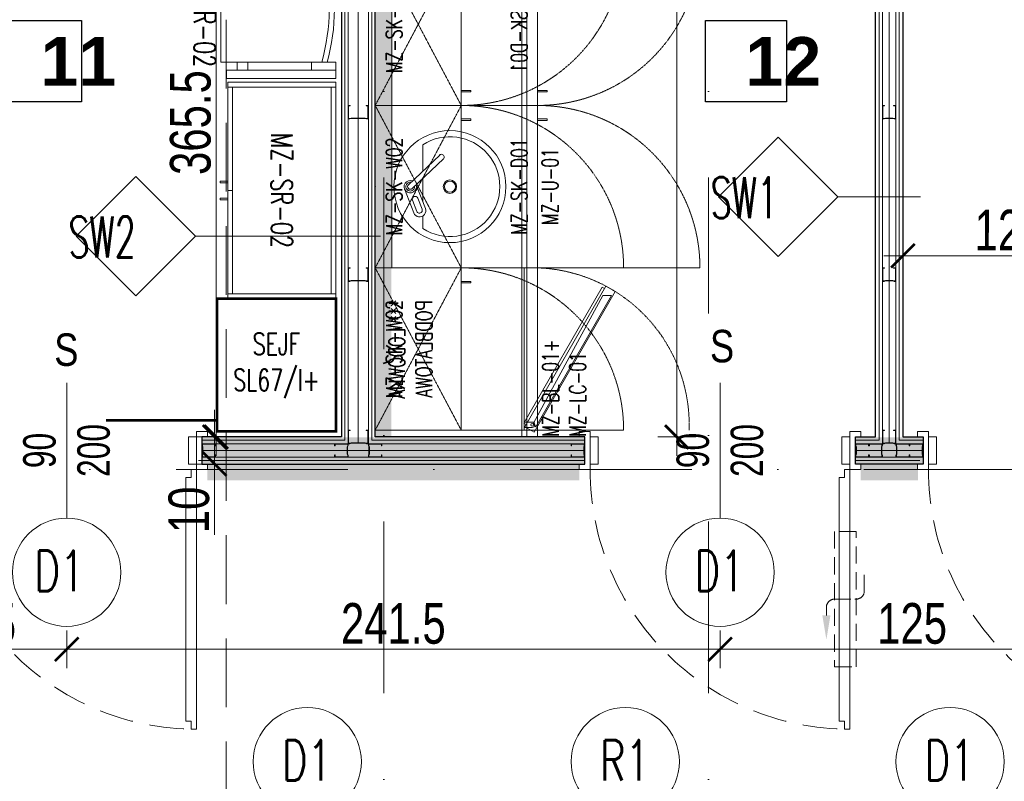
# Model space of a CAD drawing. Header units: millimetres. Extents: x -13532 to 2392, y -5241 to 5322.
# Tile 254 of 256: x -11179 to -10815, y 2466 to 2747. Entities that reach past the tile are written whole.
import ezdxf
from ezdxf.enums import TextEntityAlignment as Align

# ---------------------------------------------------------------- set-up
doc = ezdxf.new("R2010")
doc.units = ezdxf.units.MM
for name, pattern in [('ACAD_ISO02W100', [15, 12, -3]), ('DASHED', [19.05, 12.7, -6.35]), ('DASHED2', [0.375, 0.25, -0.125]), ('DGN_STYLE_2', [30.2, 18.12, -12.08]), ('KRESKAKROPKA2', [12.7, 6.35, -3.175, 0, -3.175])]:
    doc.linetypes.add(name, pattern=pattern)
doc.layers.get('0').update_dxf_attribs({"lineweight": 9, "true_color": 0x939393})
doc.layers.get('Defpoints').update_dxf_attribs({"true_color": 0xdae6d4})
for name, color, linetype, lineweight in [('- AGP-1_OPISY', 7, 'Continuous', 9), ('cz-gr', 122, 'Continuous', 30), ('cz-sr', 150, 'Continuous', 15), ('GK - ŚRODEK - AGP1', 32, 'Continuous', 5), ('IS-went-kratka', 180, 'Continuous', 9), ('opisy pomieszczeń - AGP1', 7, 'Continuous', 5)]:
    doc.layers.add(name, color=color, linetype=linetype, lineweight=lineweight)
for name, color, linetype, lineweight, true_color in [('a___wymiary', 7, 'Continuous', 5, 0x666666), ('batting - AGP1', 7, 'Continuous', 5, 0xadadad), ('daszed - między blatem i szafkami', 7, 'Continuous', 5, 0xf9ed99), ('daszed - TAPETA WINYLOWA', 7, 'Continuous', 13, 0x99c0fe), ('drzwi - AGP1', 7, 'Continuous', 13, 0x7f7f7f), ('EI15151515', 7, 'Continuous', 5, 0xf97533), ('Meble - AGP1', 7, 'Continuous', 15, 0x999999), ('MEBLE PKN', 7, 'Continuous', 9, 0xa0a0a0), ('OPIS - AGP1', 7, 'Continuous', 0, 0x7f7f7f), ('OPISY - AGP1', 7, 'Continuous', 5, 0x000000), ('OSI', 7, 'KRESKAKROPKA2', 5, 0x7f7f7f), ('profil - AGP1', 7, 'Continuous', 5, 0x3f3f3f), ('wymiary', 7, 'Continuous', 5, 0x7f7f7f), ('WYMIARY - AGP1', 7, 'Continuous', 5, 0x716d5a)]:
    doc.layers.add(name, color=color, linetype=linetype, lineweight=lineweight, true_color=true_color)
doc.styles.add('ARIAL', font='arial.ttf', dxfattribs={"width": 0.8})
doc.styles.add('ARIAL NARROW', font='ARIALN.TTF', dxfattribs={"width": 0.9})
doc.styles.add('JACEK_07', font='simplex.shx', dxfattribs={"width": 0.7})
doc.styles.add('ROMANS15', font='simplex.shx', dxfattribs={"width": 0.9, "height": 15})
doc.styles.add('style1', font='simplex.shx', dxfattribs={"width": 0.6})
doc.linetypes.add('BATTING', pattern='A,0.0001,-0.1,[134,ltypeshp.shx,S=0.1,R=0,X=-0.1,Y=0],-0.2,[134,ltypeshp.shx,S=0.1,R=180,X=0.1,Y=0],-0.1', length=0.4001)
doc.dimstyles.new('wymiary agp1', dxfattribs={"dimtxt": 15, "dimasz": 5, "dimexe": 5, "dimexo": 5, "dimgap": 1.8, "dimtad": 1, "dimdec": 3, "dimrnd": 0.5, "dimdsep": 46, "dimtxsty": 'ARIAL NARROW', "dimblk": 'znacznik', "dimcen": 1.5, "dimse1": 1, "dimse2": 1, "dimclrd": 256, "dimclre": 256, "dimazin": 0, "dimtfac": 1, "dimtdec": 3, "dimtmove": 1, "dimatfit": 3, "dimldrblk": 'znacznik', "dimfxl": 1000, "dimfxlon": 1, "dimlwd": -1, "dimarcsym": 0})

# ---------------------------------------------------------------- blocks, each defined once
blk = doc.blocks.new('*U969')
blk.add_lwpolyline([(4, 7), (4, 10), (6, 10), (6, 100), (4, 100), (4, 103), (2, 103), (2, 7)], close=True)
for points in [[(-2, -5), (0, -5), (0, 5), (-2, 5), (-2, 7), (2, 7), (2, 5), (2, -7), (-2, -7), (-2, -5)], [(2, 5), (5, 5), (5, -5), (2, -5)], [(98, 5), (95, 5), (95, -5), (98, -5)], [(102, -5), (100, -5), (100, 5), (102, 5), (102, 7), (98, 7), (98, 5), (98, -7), (102, -7), (102, -5)]]:
    blk.add_lwpolyline(points)
at = {"linetype": 'DASHED'}
blk.add_arc((2, 7), 96, 0, 90, dxfattribs=at)
at = {"layer": 'OPIS - AGP1'}
blk.add_lwpolyline([(50, 25), (50, -25)], dxfattribs=at)
at = {"layer": 'OPIS - AGP1', "color": 7, "insert": (50, 0), "char_height": 12, "width": 10, "attachment_point": 5, "rotation": 270, "style": 'JACEK_07'}
blk.add_mtext('\\pxqc;{\\fArial|b0|i0|c238|p0;90\\P200}', dxfattribs=at)
blk = doc.blocks.new('*U161')
blk.add_lwpolyline([(4, 7), (4, 10), (6, 10), (6, 100), (4, 100), (4, 103), (2, 103), (2, 7)], close=True)
for points in [[(-2, -5), (0, -5), (0, 5), (-2, 5), (-2, 7), (2, 7), (2, 5), (2, -7), (-2, -7), (-2, -5)], [(2, 5), (5, 5), (5, -5), (2, -5)], [(98, 5), (95, 5), (95, -5), (98, -5)], [(102, -5), (100, -5), (100, 5), (102, 5), (102, 7), (98, 7), (98, 5), (98, -7), (102, -7), (102, -5)]]:
    blk.add_lwpolyline(points)
at = {"linetype": 'DASHED'}
blk.add_arc((2, 7), 96, 0, 90, dxfattribs=at)
at = {"layer": 'OPIS - AGP1'}
blk.add_lwpolyline([(50, 25), (50, -25)], dxfattribs=at)
at = {"layer": 'OPIS - AGP1', "color": 7, "insert": (50, 0), "char_height": 12, "width": 10, "attachment_point": 5, "rotation": 270, "style": 'JACEK_07'}
blk.add_mtext('\\pxqc;{\\fArial|b0|i0|c238|p0;90\\P200}', dxfattribs=at)
blk = doc.blocks.new('*U256')
at = {"layer": 'Meble - AGP1', "linetype": 'Continuous', "lineweight": 0}
for p, q in [((0, 0), (80, 0)), ((1.8, -1.8), (78.2, -1.8))]:
    blk.add_line(p, q, dxfattribs=at)
at = {"layer": 'Meble - AGP1', "linetype": 'Continuous', "lineweight": 0, "flags": 128}
for points in [[(1.8, 0), (1.8, -40), (0, -40), (0, 0)], [(80, 0), (80, -40), (78.2, -40), (78.2, 0)], [(1.8, -38.2), (40, -38.2), (40, -40), (1.8, -40)], [(37.16, -40), (37.16, -42.79), (36.56, -42.79), (36.56, -40)], [(40, -38.2), (78.2, -38.2), (78.2, -40), (40, -40)], [(42.84, -40), (42.84, -42.79), (43.44, -42.79), (43.44, -40)]]:
    blk.add_lwpolyline(points, close=True, dxfattribs=at)
at = {"layer": 'Meble - AGP1', "insert": (40, -20), "char_height": 8, "width": 80, "attachment_point": 5, "style": 'JACEK_07'}
blk.add_mtext('MZ-SR-02', dxfattribs=at)
blk = doc.blocks.new('*U322')
at = {"layer": 'Meble - AGP1', "const_width": 1}
blk.add_lwpolyline([(0, -49), (0, 0), (-44, 0), (-44, -49)], close=True, dxfattribs=at)
at = {"layer": 'Meble - AGP1'}
blk.add_lwpolyline([(-44, -45, 1, 1, 0), (-85, -45, 0, 0, -0.414214), (-44, -4, 0, 0, -5.57121)], format="xyseb", dxfattribs=at)
at = {"layer": 'Meble - AGP1', "insert": (-22, -24.7), "char_height": 8, "width": 44, "attachment_point": 5, "style": 'JACEK_07'}
blk.add_mtext('SEJF\\PSL67/I+', dxfattribs=at)
blk = doc.blocks.new('*U261')
at = {"layer": 'Meble - AGP1'}
for points in [[(0, 0), (60, 0), (60, -55), (0, -55)], [(60.73, -58.73), (8.77, -88.73), (6.77, -85.27), (58.73, -55.27)], [(57.37, -54.9), (7.14, -83.9), (7.64, -84.77), (57.87, -55.77)], [(10.25, -87.3), (58.75, -59.3), (57.41, -58.48), (10.18, -84.17)]]:
    blk.add_lwpolyline(points, close=True, dxfattribs=at)
blk.add_lwpolyline([(59, -55), (59, -58, -1), (57, -58), (57, -55)], format="xyb", dxfattribs=at)
blk.add_circle((58, -58), 0.5, dxfattribs=at)
at = {"layer": 'Meble - AGP1', "linetype": 'DASHED2'}
blk.add_arc((58, -58), 58.03, 177.0369, 271.9749, dxfattribs=at)
at = {"layer": 'Meble - AGP1', "insert": (0, -5), "char_height": 6, "width": 60, "attachment_point": 1, "style": 'JACEK_07'}
blk.add_mtext('\\pxqc;***{\\H0.66667x; }LODÓWKA PODBLATOWA', dxfattribs=at)
blk = doc.blocks.new('*U263')
at = {"layer": 'Meble - AGP1'}
blk.add_lwpolyline([(0, 0), (363.5, 0), (363.5, -60), (0, -60), (0, 0)], dxfattribs=at)
at = {"layer": 'Meble - AGP1', "linetype": 'DASHED2', "lineweight": 0, "ltscale": 0.5}
blk.add_lwpolyline([(0, -56), (363.5, -56), (363.5, -54.2), (0, -54.2)], close=True, dxfattribs=at)
at = {"layer": 'Meble - AGP1', "insert": (0, -61.81), "char_height": 6, "width": 40, "attachment_point": 1, "style": 'JACEK_07'}
blk.add_mtext('\\pxql;MZ-BL-01+\\PMZ-LC-01', dxfattribs=at)
blk = doc.blocks.new('*U264')
at = {"layer": 'Meble - AGP1', "linetype": 'DASHED2', "lineweight": 0, "ltscale": 0.5}
for p, q in [((60, -31.8), (0, 0)), ((60, 0), (0, -31.8))]:
    blk.add_line(p, q, dxfattribs=at)
at = {"layer": 'Meble - AGP1', "linetype": 'Continuous', "lineweight": 0, "flags": 128}
for points in [[(60, 0), (60, -31.8), (0, -31.8), (0, 0)], [(54.5, -35.3), (54.5, -31.8), (55, -31.8), (55, -35.3)]]:
    blk.add_lwpolyline(points, close=True, dxfattribs=at)
at = {"layer": 'Meble - AGP1', "linetype": 'DASHED2', "lineweight": 0, "ltscale": 0.5}
blk.add_lwpolyline([(0, -31.8), (0, -91.8)], dxfattribs=at)
blk.add_arc((0, -31.8), 60, 270, 0, dxfattribs=at)
at = {"layer": 'Meble - AGP1', "insert": (30, -4), "char_height": 6, "width": 40, "attachment_point": 2, "style": 'JACEK_07'}
blk.add_mtext('MZ-SK-W02', dxfattribs=at)
blk = doc.blocks.new('*U272')
at = {"layer": 'Meble - AGP1', "linetype": 'Continuous', "lineweight": 0}
for p, q in [((-9.71, -14.26), (-0.82, -10.83)), ((-9.13, -15.36), (-5.04, -13.78)), ((-0.71, -13.64), (10.24, -25.18)), ((0.71, -12.29), (11.67, -23.83)), ((-15.47, -17.55), (-10.86, -17.55)), ((-8.37, -17.33), (-4.28, -15.75)), ((-8.06, -18.53), (0.71, -15.14)), ((-5.53, -17.55), (3, -17.55)), ((5.71, -17.55), (15.47, -17.55))]:
    blk.add_line(p, q, dxfattribs=at)
for radius in [20.7, 2.48, 2.06]:
    blk.add_circle((0, -27.61), radius, dxfattribs=at)
for centre, radius, start, end in [((0, -12.96), 2.29, 338.9506, 288.0822), ((-8.89, -16.4), 2.29, 111.1165, 291.1169), ((-4.66, -14.76), 1.05, 291.1165, 111.1165), ((0, -12.96), 1.62, 350.7877, 276.2451), ((0, -12.96), 0.983, 43.5164, 223.5164), ((0, -27.61), 18.45, 146.9573, 33.0427), ((-8.75, -16.34), 1.05, 111.1165, 291.1169), ((10.96, -24.5), 0.983, 223.5164, 43.5164)]:
    blk.add_arc(centre, radius, start, end, dxfattribs=at)
at = {"layer": 'Meble - AGP1'}
blk.add_point((0, 0), dxfattribs=at)
at = {"layer": 'Meble - AGP1', "insert": (0, -61.61), "char_height": 6, "width": 40, "attachment_point": 2, "style": 'JACEK_07'}
blk.add_mtext('MZ-U-01', dxfattribs=at)
blk = doc.blocks.new('*U273')
at = {"layer": 'Meble - AGP1', "linetype": 'Continuous', "lineweight": 0}
for p, q in [((6, -42.5), (6, -4.5)), ((45, -4.5), (45, -42.5)), ((45, -42.5), (6, -42.5))]:
    blk.add_line(p, q, dxfattribs=at)
at = {"layer": 'Meble - AGP1', "linetype": 'Continuous', "lineweight": 0, "flags": 128}
for points in [[(3, 0), (0, 0), (0, -40.5), (3, -40.5)], [(3, 0), (6, 0), (6, -8.99), (3, -8.99)], [(48, 0), (45, 0), (45, -8.99), (48, -8.99)], [(48, 0), (51, 0), (51, -40.5), (48, -40.5)], [(3, -36.5), (6, -36.5), (6, -32.5), (3, -32.5)], [(48, -36.5), (45, -36.5), (45, -32.5), (48, -32.5)]]:
    blk.add_lwpolyline(points, close=True, dxfattribs=at)
at = {"layer": 'Meble - AGP1', "lineweight": 0}
for centre, radius, start, end in [((25.5, -71.68), 71.11, 74.0849, 105.9151), ((25.5, -72.61), 70.11, 73.8518, 106.1482)]:
    blk.add_arc(centre, radius, start, end, dxfattribs=at)
at = {"layer": 'Meble - AGP1', "insert": (25.5, -48.5), "char_height": 8, "width": 45, "attachment_point": 5, "style": 'JACEK_07'}
blk.add_mtext('MZ-KR-02', dxfattribs=at)
blk = doc.blocks.new('*U265')
at = {"layer": 'Meble - AGP1', "linetype": 'Continuous', "lineweight": 0, "flags": 128}
for points in [[(60, -6.2), (60, -60), (0, -60), (0, -6.2)], [(54.5, -63.5), (54.5, -60), (55, -60), (55, -63.5)]]:
    blk.add_lwpolyline(points, close=True, dxfattribs=at)
at = {"layer": 'Meble - AGP1', "linetype": 'DASHED2', "lineweight": 0, "ltscale": 0.5}
blk.add_lwpolyline([(0, -120), (0, -60)], dxfattribs=at)
blk.add_arc((0, -60), 60, 270, 0, dxfattribs=at)
at = {"layer": 'Meble - AGP1'}
blk.add_point((0, 0), dxfattribs=at)
at = {"layer": 'Meble - AGP1', "insert": (30, -50.2), "char_height": 6, "width": 40, "attachment_point": 2, "style": 'JACEK_07'}
blk.add_mtext('MZ-SK-D01', dxfattribs=at)
blk = doc.blocks.new('*U324')
at = {"layer": 'Meble - AGP1', "linetype": 'DASHED2', "lineweight": 0, "ltscale": 0.5}
for p, q in [((60, -31.8), (0, 0)), ((60, 0), (0, -31.8))]:
    blk.add_line(p, q, dxfattribs=at)
at = {"layer": 'Meble - AGP1', "linetype": 'Continuous', "lineweight": 0, "flags": 128}
for points in [[(60, 0), (60, -31.8), (0, -31.8), (0, 0)], [(54.5, -35.3), (54.5, -31.8), (55, -31.8), (55, -35.3)]]:
    blk.add_lwpolyline(points, close=True, dxfattribs=at)
at = {"layer": 'Meble - AGP1', "linetype": 'DASHED2', "lineweight": 0, "ltscale": 0.5}
blk.add_lwpolyline([(0, -31.8), (0, -91.8)], dxfattribs=at)
blk.add_arc((0, -31.8), 60, 270, 0, dxfattribs=at)
at = {"layer": 'Meble - AGP1', "insert": (30, -4), "char_height": 6, "width": 40, "attachment_point": 2, "style": 'JACEK_07'}
blk.add_mtext('MZ-SK-W02', dxfattribs=at)
blk = doc.blocks.new('*U274')
at = {"layer": 'Meble - AGP1', "linetype": 'DASHED2', "lineweight": 0, "ltscale": 0.5}
for p, q in [((60, -31.8), (0, 0)), ((60, 0), (0, -31.8))]:
    blk.add_line(p, q, dxfattribs=at)
at = {"layer": 'Meble - AGP1', "linetype": 'Continuous', "lineweight": 0, "flags": 128}
for points in [[(60, 0), (60, -31.8), (0, -31.8), (0, 0)], [(5.5, -35.3), (5.5, -31.8), (5, -31.8), (5, -35.3)]]:
    blk.add_lwpolyline(points, close=True, dxfattribs=at)
at = {"layer": 'Meble - AGP1', "linetype": 'DASHED2', "lineweight": 0, "ltscale": 0.5}
blk.add_lwpolyline([(60, -31.8), (60, -91.8)], dxfattribs=at)
blk.add_arc((60, -31.8), 60, 180, 270, dxfattribs=at)
at = {"layer": 'Meble - AGP1', "insert": (30, -4), "char_height": 6, "width": 40, "attachment_point": 2, "style": 'JACEK_07'}
blk.add_mtext('MZ-SK-W02', dxfattribs=at)
blk = doc.blocks.new('znacznik')
at = {"layer": 'a___wymiary'}
for p, q in [((0, 1.394), (0, -1.394)), ((1.394, 0), (-1.394, 0))]:
    blk.add_line(p, q, dxfattribs=at)
at = {"layer": 'a___wymiary', "const_width": 0.2}
blk.add_lwpolyline([(0.876, 0.876), (-0.876, -0.876)], dxfattribs=at)
blk = doc.blocks.new('*D607')
at = {"layer": 'Defpoints', "color": 0}
for p in [(-11106.86, 2592.85), (-11090.8, 2592.85), (-11090.54, 2582.85)]:
    blk.add_point(p, dxfattribs=at)
at = {"layer": 'WYMIARY - AGP1'}
for p, q in [((-11106.86, 2597.85), (-11106.86, 2602.85)), ((-11106.86, 2582.85), (-11106.86, 2592.85)), ((-11106.86, 2582.85), (-11106.86, 2556.72)), ((-11106.86, 2577.85), (-11106.86, 2572.85))]:
    blk.add_line(p, q, dxfattribs=at)
at = {"layer": 'WYMIARY - AGP1', "xscale": 5, "yscale": 5, "zscale": 5}
for p, rotation in [((-11106.86, 2592.85), 270), ((-11106.86, 2582.85), 90)]:
    blk.add_blockref('znacznik', p, dxfattribs=dict(at, rotation=rotation))
at = {"layer": 'WYMIARY - AGP1', "color": 18, "true_color": 0x000000, "insert": (-11116.32, 2565.91), "char_height": 15, "attachment_point": 5, "rotation": 90, "style": 'ARIAL NARROW'}
blk.add_mtext('10', dxfattribs=at)
blk = doc.blocks.new('*D608')
at = {"layer": 'Defpoints', "color": 0}
for p in [(-11106.29, 2958.35), (-11080.07, 2958.35), (-11079.69, 2592.85)]:
    blk.add_point(p, dxfattribs=at)
at = {"layer": 'WYMIARY - AGP1'}
blk.add_line((-11106.29, 2597.85), (-11106.29, 2953.35), dxfattribs=at)
at = {"layer": 'WYMIARY - AGP1', "xscale": 5, "yscale": 5, "zscale": 5}
for p, rotation in [((-11106.29, 2958.35), 90), ((-11106.29, 2592.85), 270)]:
    blk.add_blockref('znacznik', p, dxfattribs=dict(at, rotation=rotation))
at = {"layer": 'WYMIARY - AGP1', "color": 18, "true_color": 0x000000, "insert": (-11115.75, 2709.03), "char_height": 15, "attachment_point": 5, "rotation": 90, "style": 'ARIAL NARROW'}
blk.add_mtext('365.5', dxfattribs=at)
blk = doc.blocks.new('osi')
at = {"layer": 'OSI', "ltscale": 10}
for p, q in [((-11044.44, 845.85), (-11044.44, 3158.85)), ((-10924.41, 845.85), (-10924.41, 3158.85)), ((-11756.72, 2580.85), (-9340.14, 2580.85))]:
    blk.add_line(p, q, dxfattribs=at)
blk = doc.blocks.new('DFGSGSGS')
at = {"layer": '- AGP-1_OPISY', "linetype": 'DASHED', "lineweight": 0, "ltscale": 2}
blk.add_lwpolyline([(-11102.64, 3089.9), (-11102.64, 949.99)], dxfattribs=at)
blk = doc.blocks.new('*D927')
at = {"layer": 'Defpoints', "color": 0}
for p in [(-11161.53, 2571.38), (-11229.03, 2561.82), (-11161.53, 2514.39)]:
    blk.add_point(p, dxfattribs=at)
at = {"layer": 'WYMIARY - AGP1'}
blk.add_line((-11224.03, 2514.39), (-11166.53, 2514.39), dxfattribs=at)
at = {"layer": 'WYMIARY - AGP1', "xscale": 5, "yscale": 5, "zscale": 5, "rotation": 180}
blk.add_blockref('znacznik', (-11229.03, 2514.39), dxfattribs=at)
at = {"layer": 'WYMIARY - AGP1', "xscale": 5, "yscale": 5, "zscale": 5}
blk.add_blockref('znacznik', (-11161.53, 2514.39), dxfattribs=at)
at = {"layer": 'WYMIARY - AGP1', "color": 18, "true_color": 0x000000, "insert": (-11195.28, 2523.85), "char_height": 15, "attachment_point": 5, "style": 'ARIAL NARROW'}
blk.add_mtext('67.5', dxfattribs=at)
blk = doc.blocks.new('*D928')
at = {"layer": 'Defpoints', "color": 0}
for p in [(-10920.11, 2575.45), (-11161.53, 2571.38), (-10920.11, 2514.39)]:
    blk.add_point(p, dxfattribs=at)
at = {"layer": 'WYMIARY - AGP1'}
blk.add_line((-11156.53, 2514.39), (-10925.11, 2514.39), dxfattribs=at)
at = {"layer": 'WYMIARY - AGP1', "xscale": 5, "yscale": 5, "zscale": 5, "rotation": 180}
blk.add_blockref('znacznik', (-11161.53, 2514.39), dxfattribs=at)
at = {"layer": 'WYMIARY - AGP1', "xscale": 5, "yscale": 5, "zscale": 5}
blk.add_blockref('znacznik', (-10920.11, 2514.39), dxfattribs=at)
at = {"layer": 'WYMIARY - AGP1', "color": 18, "true_color": 0x000000, "insert": (-11040.82, 2523.85), "char_height": 15, "attachment_point": 5, "style": 'ARIAL NARROW'}
blk.add_mtext('241.5', dxfattribs=at)
blk = doc.blocks.new('*D929')
at = {"layer": 'Defpoints', "color": 0}
for p in [(-10920.11, 2569.27), (-10795.11, 2569.1), (-10795.11, 2514.39)]:
    blk.add_point(p, dxfattribs=at)
at = {"layer": 'WYMIARY - AGP1'}
blk.add_line((-10915.11, 2514.39), (-10800.11, 2514.39), dxfattribs=at)
at = {"layer": 'WYMIARY - AGP1', "xscale": 5, "yscale": 5, "zscale": 5, "rotation": 180}
blk.add_blockref('znacznik', (-10920.11, 2514.39), dxfattribs=at)
at = {"layer": 'WYMIARY - AGP1', "xscale": 5, "yscale": 5, "zscale": 5}
blk.add_blockref('znacznik', (-10795.11, 2514.39), dxfattribs=at)
at = {"layer": 'WYMIARY - AGP1', "color": 18, "true_color": 0x000000, "insert": (-10849.13, 2523.85), "char_height": 15, "attachment_point": 5, "style": 'ARIAL NARROW'}
blk.add_mtext('125', dxfattribs=at)
blk = doc.blocks.new('*D936')
at = {"layer": 'Defpoints', "color": 0}
for p in [(-10852.56, 2659.8), (-10852.61, 2627.04), (-10731.01, 2626.85)]:
    blk.add_point(p, dxfattribs=at)
at = {"layer": 'WYMIARY - AGP1'}
blk.add_line((-10735.96, 2659.62), (-10847.56, 2659.79), dxfattribs=at)
at = {"layer": 'WYMIARY - AGP1', "xscale": 5, "yscale": 5, "zscale": 5}
for p, rotation in [((-10852.56, 2659.8), 179.9118686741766), ((-10730.96, 2659.61), 359.9118686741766)]:
    blk.add_blockref('znacznik', p, dxfattribs=dict(at, rotation=rotation))
at = {"layer": 'WYMIARY - AGP1', "color": 18, "true_color": 0x000000, "insert": (-10806.69, 2669.19), "char_height": 15, "attachment_point": 5, "rotation": 359.9119, "style": 'ARIAL NARROW'}
blk.add_mtext('121.5', dxfattribs=at)
blk = doc.blocks.new('*D945')
at = {"layer": 'Defpoints', "color": 0}
for p in [(-10852.61, 2958.35), (-10773.65, 2958.35), (-10852.61, 2592.85)]:
    blk.add_point(p, dxfattribs=at)
at = {"layer": 'WYMIARY - AGP1'}
blk.add_line((-10773.65, 2597.85), (-10773.65, 2953.35), dxfattribs=at)
at = {"layer": 'WYMIARY - AGP1', "xscale": 5, "yscale": 5, "zscale": 5}
for p, rotation in [((-10773.65, 2958.35), 89.99999993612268), ((-10773.65, 2592.85), 269.9999999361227)]:
    blk.add_blockref('znacznik', p, dxfattribs=dict(at, rotation=rotation))
at = {"layer": 'WYMIARY - AGP1', "color": 18, "true_color": 0x000000, "insert": (-10783.11, 2775.6), "char_height": 15, "attachment_point": 5, "rotation": 90, "style": 'ARIAL NARROW'}
blk.add_mtext('365.5', dxfattribs=at)
blk = doc.blocks.new('*D951')
at = {"layer": 'Defpoints', "color": 0}
for p in [(-10862.61, 2958.35), (-10936.07, 2592.85), (-10862.61, 2592.85)]:
    blk.add_point(p, dxfattribs=at)
at = {"layer": 'WYMIARY - AGP1'}
blk.add_line((-10936.07, 2953.35), (-10936.07, 2597.85), dxfattribs=at)
at = {"layer": 'WYMIARY - AGP1', "xscale": 5, "yscale": 5, "zscale": 5}
for p, rotation in [((-10936.07, 2958.35), 89.99999999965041), ((-10936.07, 2592.85), 269.9999999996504)]:
    blk.add_blockref('znacznik', p, dxfattribs=dict(at, rotation=rotation))
at = {"layer": 'WYMIARY - AGP1', "color": 18, "true_color": 0x000000, "insert": (-10945.53, 2775.6), "char_height": 15, "attachment_point": 5, "rotation": 90, "style": 'ARIAL NARROW'}
blk.add_mtext('365.5', dxfattribs=at)
blk = doc.blocks.new('*U996')
at = {"layer": 'drzwi - AGP1', "linetype": 'DASHED', "ltscale": 0.5}
blk.add_lwpolyline([(4, -25), (4, 25), (-4, 25), (-4, -25)], close=True, dxfattribs=at)
at = {"layer": 'drzwi - AGP1', "linetype": 'ACAD_ISO02W100'}
blk.add_lwpolyline([(7, 6, 3, 0, 0), (7, 15, 0, 0, 0)], format="xyseb", dxfattribs=at).dxf.unprotected_set("ltscale", 0)
at = {"layer": 'drzwi - AGP1', "linetype": 'ACAD_ISO02W100', "ltscale": 0.5}
blk.add_lwpolyline([(7, 6), (7, 3, -0.414214), (4, 0), (-4, 0, 0.414214), (-7, -3), (-7, -10)], format="xyb", dxfattribs=at)

msp = doc.modelspace()

# ---------------------------------------------------------------- linework, layer by layer
at = {"layer": 'batting - AGP1', "linetype": 'BATTING', "ltscale": 8}
msp.add_lwpolyline([(-11053.7822, 2960.4873), (-11053.7822, 2590.721)], dxfattribs=at)
at = {"layer": 'batting - AGP1', "linetype": 'BATTING', "ltscale": 5}
for points in [[(-10857.6064, 2590.721), (-10857.5898, 2960.4876)], [(-11111.1655, 2587.8544), (-10970.4727, 2587.8546)], [(-10869.7393, 2587.8526), (-10845.4729, 2587.8537)]]:
    msp.add_lwpolyline(points, dxfattribs=at)
at = {"layer": 'cz-gr'}
for p, q in [((-11060.0323, 2958.3541), (-11060.0323, 2592.8544)), ((-11047.5323, 2687.8544), (-11047.5323, 2958.3541)), ((-10862.6063, 2592.8544), (-10862.6063, 2958.3541)), ((-10852.6063, 2958.3541), (-10852.6063, 2592.8544)), ((-11047.5323, 2592.8544), (-11047.5323, 2687.8544)), ((-11047.5323, 2687.8544), (-11047.5323, 2687.8544)), ((-11060.0323, 2592.8544), (-11111.5323, 2592.8544)), ((-11111.5323, 2592.8544), (-11111.5323, 2582.8544)), ((-10970.1061, 2592.8545), (-11047.5323, 2592.8544)), ((-10970.1061, 2582.8545), (-10970.1061, 2592.8545)), ((-10870.1061, 2582.8545), (-10870.1061, 2592.8544)), ((-10870.1061, 2592.8544), (-10862.6063, 2592.8544)), ((-10852.6063, 2592.8544), (-10845.1061, 2592.8544)), ((-10845.1061, 2592.8544), (-10845.1061, 2582.8544)), ((-11111.5323, 2582.8544), (-10970.1061, 2582.8545)), ((-10845.1061, 2582.8545), (-10870.1061, 2582.8545))]:
    msp.add_line(p, q, dxfattribs=at)
at = {"layer": 'daszed - między blatem i szafkami', "linetype": 'DGN_STYLE_2'}
msp.add_lwpolyline([(-11044.5322, 2592.8544, 6, 6, 0), (-11044.5322, 2955.3541, 6, 6, 0), (-10992.5322, 2955.3542, 0, 0, 0)], format="xyseb", dxfattribs=at)
at = {"layer": 'daszed - TAPETA WINYLOWA', "linetype": 'DGN_STYLE_2', "const_width": 6}
for points in [[(-11109.5321, 2579.8544), (-10972.1061, 2579.8544)], [(-10868.1061, 2579.8545), (-10847.0091, 2579.8545)]]:
    msp.add_lwpolyline(points, dxfattribs=at)
at = {"layer": 'EI15151515', "lineweight": 40, "ltscale": 10, "const_width": 9.8}
for points in [[(-11111.5323, 2587.8325), (-10970.1061, 2587.8544)], [(-10870.1061, 2587.8544), (-10845.1064, 2587.8544)]]:
    msp.add_lwpolyline(points, dxfattribs=at)
at = {"layer": 'GK - ŚRODEK - AGP1', "linetype": 'Continuous'}
for p, q in [((-11058.7823, 2959.6041), (-11058.7823, 2591.6044)), ((-11057.5323, 2958.8544), (-11057.5323, 2590.3544)), ((-11050.0323, 2687.8544), (-11050.0323, 2958.8544)), ((-11048.7823, 2687.8544), (-11048.7823, 2959.6041)), ((-11050.0323, 2590.3544), (-11050.0323, 2687.8544)), ((-11048.7823, 2591.6044), (-11048.7823, 2687.8544)), ((-11111.5323, 2591.6044), (-11111.5323, 2584.1044)), ((-11058.7823, 2591.6044), (-11111.5321, 2591.6044)), ((-10970.1061, 2591.6045), (-11048.7823, 2591.6044)), ((-10970.1061, 2584.1045), (-10970.1061, 2591.6045)), ((-11057.5323, 2590.3544), (-11111.5323, 2590.3544)), ((-11111.5323, 2590.3544), (-11111.5323, 2585.3544)), ((-10970.1061, 2590.3544), (-11050.0323, 2590.3544)), ((-10970.1061, 2585.3544), (-10970.1061, 2590.3544)), ((-11112.7823, 2584.1044), (-10970.1061, 2584.1045)), ((-11111.5323, 2585.3544), (-10970.1061, 2585.3544))]:
    msp.add_line(p, q, dxfattribs=at)
at = {"layer": 'GK - ŚRODEK - AGP1'}
for p, q in [((-10861.3563, 2591.6045), (-10861.3563, 2959.6041)), ((-10860.1063, 2590.3545), (-10860.1063, 2958.8544)), ((-10855.1063, 2958.8544), (-10855.1063, 2590.3544)), ((-10853.8563, 2959.6041), (-10853.8563, 2591.6044)), ((-10870.1061, 2591.6045), (-10861.3563, 2591.6045)), ((-10870.1061, 2584.1045), (-10870.1061, 2591.6044)), ((-10853.8563, 2591.6044), (-10845.1061, 2591.6044)), ((-10845.1061, 2591.6044), (-10845.1061, 2584.1044)), ((-10870.1061, 2585.3545), (-10870.1061, 2590.3547)), ((-10870.1061, 2590.3547), (-10860.1063, 2590.3545)), ((-10855.1063, 2590.3544), (-10847.5091, 2590.3544)), ((-10845.1061, 2590.3544), (-10845.1061, 2585.3545)), ((-10846.2591, 2584.1045), (-10870.1061, 2584.1045)), ((-10847.5091, 2585.3545), (-10870.1059, 2585.3535))]:
    msp.add_line(p, q, dxfattribs=at)
at = {"layer": 'OPIS - AGP1'}
for points in [[(-10920.7205, 2681.6342), (-10898.6705, 2703.6842), (-10876.6205, 2681.6342), (-10898.6705, 2659.5842), (-10920.7205, 2681.6342)], [(-11158.0382, 2667.1024), (-11135.9882, 2689.1524), (-11113.9382, 2667.1024), (-11135.9882, 2645.0524), (-11158.0382, 2667.1024)]]:
    msp.add_lwpolyline(points, close=True, dxfattribs=at)
for points in [[(-10876.6205, 2681.6342), (-10846.0342, 2681.6342)], [(-11113.9382, 2667.1024), (-11045.5668, 2667.1024)]]:
    msp.add_lwpolyline(points, dxfattribs=at)
for centre in [(-11161.5321, 2542.8543), (-10920.1061, 2542.8545), (-11072.6214, 2472.8545), (-10955.1217, 2472.8545), (-10835.122, 2472.8536)]:
    msp.add_circle(centre, 20, dxfattribs=at)
at = {"layer": 'opisy pomieszczeń - AGP1', "lineweight": 30}
for points in [[(-11186.0001, 2746.7554), (-11156.0001, 2746.7554), (-11156.0001, 2716.7554), (-11186.0001, 2716.7554), (-11186.0001, 2746.7554)], [(-10925.5007, 2746.7554), (-10895.5007, 2746.7554), (-10895.5007, 2716.7554), (-10925.5007, 2716.7554), (-10925.5007, 2746.7554)]]:
    msp.add_lwpolyline(points, dxfattribs=at)
at = {"layer": 'profil - AGP1', "ltscale": 5}
for points in [[(-11051.2323, 2710.5543), (-11050.6989, 2710.3543), (-11050.0323, 2710.3542), (-11050.0322, 2715.3542), (-11050.7822, 2715.3543), (-11050.8524, 2715.3553), (-11050.9024, 2715.3061), (-11050.9024, 2715.2358), (-11050.8524, 2715.1865), (-11050.7822, 2715.1876), (-11050.1988, 2715.1876), (-11050.1989, 2710.5209), (-11050.6687, 2710.5209), (-11051.202, 2710.7209), (-11056.3625, 2710.7211), (-11056.8958, 2710.5211), (-11057.3656, 2710.5211), (-11057.3655, 2715.1878), (-11056.7822, 2715.1877), (-11056.7242, 2715.234), (-11056.7242, 2715.3082), (-11056.7822, 2715.3544), (-11057.5322, 2715.3544), (-11057.5323, 2710.3544), (-11056.8656, 2710.3544), (-11056.3323, 2710.5544)], [(-11051.2323, 2650.5543), (-11050.6989, 2650.3543), (-11050.0323, 2650.3542), (-11050.0322, 2655.3542), (-11050.7822, 2655.3543), (-11050.8524, 2655.3553), (-11050.9024, 2655.3061), (-11050.9024, 2655.2358), (-11050.8524, 2655.1865), (-11050.7822, 2655.1876), (-11050.1988, 2655.1876), (-11050.1989, 2650.5209), (-11050.6687, 2650.5209), (-11051.202, 2650.7209), (-11056.3625, 2650.7211), (-11056.8958, 2650.5211), (-11057.3656, 2650.5211), (-11057.3655, 2655.1878), (-11056.7822, 2655.1877), (-11056.7242, 2655.234), (-11056.7242, 2655.3082), (-11056.7822, 2655.3544), (-11057.5322, 2655.3544), (-11057.5323, 2650.3544), (-11056.8656, 2650.3544), (-11056.3323, 2650.5544)], [(-11051.2323, 2590.5543), (-11050.6989, 2590.3543), (-11050.0323, 2590.3542), (-11050.0322, 2595.3542), (-11050.7822, 2595.3543), (-11050.8524, 2595.3553), (-11050.9024, 2595.3061), (-11050.9024, 2595.2358), (-11050.8524, 2595.1865), (-11050.7822, 2595.1876), (-11050.1988, 2595.1876), (-11050.1989, 2590.5209), (-11050.6687, 2590.5209), (-11051.202, 2590.7209), (-11056.3625, 2590.7211), (-11056.8958, 2590.5211), (-11057.3656, 2590.5211), (-11057.3655, 2595.1878), (-11056.7822, 2595.1877), (-11056.7242, 2595.234), (-11056.7242, 2595.3082), (-11056.7822, 2595.3544), (-11057.5322, 2595.3544), (-11057.5323, 2590.3544), (-11056.8656, 2590.3544), (-11056.3323, 2590.5544)]]:
    msp.add_lwpolyline(points, close=True, dxfattribs=at)
for points in [[(-10860.1066, 2715.3542), (-10860.1064, 2710.3542), (-10859.4398, 2710.3543), (-10858.9064, 2710.5543), (-10856.3063, 2710.5544), (-10855.7729, 2710.3544), (-10855.1063, 2710.3544), (-10855.1065, 2715.3544), (-10855.9278, 2715.3544), (-10855.9768, 2715.3062), (-10855.9767, 2715.236), (-10855.9278, 2715.1877), (-10855.2731, 2715.1878), (-10855.2729, 2710.5211), (-10855.7427, 2710.5211), (-10856.2761, 2710.7211), (-10858.9367, 2710.7209), (-10859.47, 2710.5209), (-10859.9398, 2710.5209), (-10859.94, 2715.1876), (-10859.3566, 2715.1876), (-10859.2987, 2715.2339), (-10859.2987, 2715.308), (-10859.3566, 2715.3543), (-10860.1066, 2715.3542)], [(-10860.1066, 2655.3542), (-10860.1064, 2650.3542), (-10859.4398, 2650.3543), (-10858.9064, 2650.5543), (-10856.3063, 2650.5544), (-10855.7729, 2650.3544), (-10855.1063, 2650.3544), (-10855.1065, 2655.3544), (-10855.9278, 2655.3544), (-10855.9768, 2655.3062), (-10855.9767, 2655.236), (-10855.9278, 2655.1877), (-10855.2731, 2655.1878), (-10855.2729, 2650.5211), (-10855.7427, 2650.5211), (-10856.2761, 2650.7211), (-10858.9367, 2650.7209), (-10859.47, 2650.5209), (-10859.9398, 2650.5209), (-10859.94, 2655.1876), (-10859.3566, 2655.1876), (-10859.2987, 2655.2339), (-10859.2987, 2655.308), (-10859.3566, 2655.3543), (-10860.1066, 2655.3542)], [(-10860.1066, 2595.3542), (-10860.1064, 2590.3542), (-10859.4398, 2590.3543), (-10858.9064, 2590.5543), (-10856.3063, 2590.5544), (-10855.7729, 2590.3544), (-10855.1063, 2590.3544), (-10855.1065, 2595.3544), (-10855.9278, 2595.3544), (-10855.9768, 2595.3062), (-10855.9767, 2595.236), (-10855.9278, 2595.1877), (-10855.2731, 2595.1878), (-10855.2729, 2590.5211), (-10855.7427, 2590.5211), (-10856.2761, 2590.7211), (-10858.9367, 2590.7209), (-10859.47, 2590.5209), (-10859.9398, 2590.5209), (-10859.94, 2595.1876), (-10859.3566, 2595.1876), (-10859.2987, 2595.2339), (-10859.2987, 2595.308), (-10859.3566, 2595.3543), (-10860.1066, 2595.3542)], [(-11106.5323, 2590.3547), (-11111.5323, 2590.3544), (-11111.5322, 2589.6878), (-11111.3322, 2589.1544), (-11111.3321, 2586.5543), (-11111.5321, 2586.021), (-11111.532, 2585.3543), (-11106.532, 2585.3545), (-11106.5321, 2586.1758), (-11106.5803, 2586.2248), (-11106.6505, 2586.2248), (-11106.6988, 2586.1758), (-11106.6987, 2585.5212), (-11111.3654, 2585.521), (-11111.3654, 2585.9907), (-11111.1654, 2586.5241), (-11111.1655, 2589.1847), (-11111.3656, 2589.718), (-11111.3656, 2590.1878), (-11106.6989, 2590.188), (-11106.6989, 2589.6046), (-11106.6526, 2589.5467), (-11106.5785, 2589.5467), (-11106.5322, 2589.6047), (-11106.5323, 2590.3547)], [(-11062.5321, 2590.3547), (-11057.5321, 2590.3544), (-11057.5322, 2589.6878), (-11057.7322, 2589.1544), (-11057.7323, 2586.5543), (-11057.5323, 2586.021), (-11057.5324, 2585.3543), (-11062.5324, 2585.3545), (-11062.5323, 2586.1758), (-11062.4841, 2586.2248), (-11062.4139, 2586.2248), (-11062.3657, 2586.1758), (-11062.3657, 2585.5212), (-11057.699, 2585.521), (-11057.699, 2585.9907), (-11057.899, 2586.5241), (-11057.8989, 2589.1847), (-11057.6988, 2589.718), (-11057.6988, 2590.1878), (-11062.3655, 2590.188), (-11062.3655, 2589.6046), (-11062.4118, 2589.5467), (-11062.4859, 2589.5467), (-11062.5322, 2589.6047), (-11062.5321, 2590.3547)], [(-11045.0324, 2590.3547), (-11050.0324, 2590.3544), (-11050.0324, 2589.6878), (-11049.8324, 2589.1544), (-11049.8322, 2586.5543), (-11050.0322, 2586.021), (-11050.0322, 2585.3543), (-11045.0322, 2585.3545), (-11045.0322, 2586.1758), (-11045.0804, 2586.2248), (-11045.1507, 2586.2248), (-11045.1989, 2586.1758), (-11045.1989, 2585.5212), (-11049.8655, 2585.521), (-11049.8655, 2585.9907), (-11049.6656, 2586.5241), (-11049.6657, 2589.1847), (-11049.8657, 2589.718), (-11049.8657, 2590.1878), (-11045.1991, 2590.188), (-11045.199, 2589.6046), (-11045.1528, 2589.5467), (-11045.0786, 2589.5467), (-11045.0324, 2589.6047), (-11045.0324, 2590.3547)], [(-10975.106, 2590.3549), (-10970.106, 2590.3547), (-10970.106, 2589.688), (-10970.306, 2589.1547), (-10970.3061, 2586.5545), (-10970.1061, 2586.0212), (-10970.1062, 2585.3545), (-10975.1062, 2585.3547), (-10975.1061, 2586.176), (-10975.0579, 2586.225), (-10974.9877, 2586.225), (-10974.9395, 2586.176), (-10974.9395, 2585.5214), (-10970.2728, 2585.5212), (-10970.2728, 2585.991), (-10970.4728, 2586.5243), (-10970.4727, 2589.1849), (-10970.2727, 2589.7182), (-10970.2726, 2590.188), (-10974.9393, 2590.1882), (-10974.9393, 2589.6049), (-10974.9856, 2589.5469), (-10975.0597, 2589.5469), (-10975.106, 2589.6049), (-10975.106, 2590.3549)], [(-10865.1061, 2590.3547), (-10870.1061, 2590.3545), (-10870.1061, 2589.6878), (-10869.9061, 2589.1545), (-10869.9059, 2586.5543), (-10870.1059, 2586.021), (-10870.1059, 2585.3543), (-10865.1059, 2585.3545), (-10865.1059, 2586.1758), (-10865.1541, 2586.2248), (-10865.2244, 2586.2248), (-10865.2726, 2586.1758), (-10865.2726, 2585.5212), (-10869.9392, 2585.521), (-10869.9393, 2585.9908), (-10869.7393, 2586.5241), (-10869.7394, 2589.1847), (-10869.9394, 2589.718), (-10869.9394, 2590.1878), (-10865.2728, 2590.188), (-10865.2727, 2589.6047), (-10865.2265, 2589.5467), (-10865.1523, 2589.5467), (-10865.1061, 2589.6047), (-10865.1061, 2590.3547)], [(-10865.1061, 2590.3547), (-10860.1061, 2590.3545), (-10860.1061, 2589.6878), (-10860.3062, 2589.1545), (-10860.3063, 2586.5543), (-10860.1063, 2586.021), (-10860.1063, 2585.3543), (-10865.1063, 2585.3545), (-10865.1063, 2586.1758), (-10865.0581, 2586.2248), (-10864.9878, 2586.2248), (-10864.9396, 2586.1758), (-10864.9397, 2585.5212), (-10860.273, 2585.521), (-10860.273, 2585.9908), (-10860.4729, 2586.5241), (-10860.4728, 2589.1847), (-10860.2728, 2589.718), (-10860.2728, 2590.1878), (-10864.9395, 2590.188), (-10864.9395, 2589.6047), (-10864.9857, 2589.5467), (-10865.0599, 2589.5467), (-10865.1061, 2589.6047), (-10865.1061, 2590.3547)], [(-10850.1061, 2590.3547), (-10855.1061, 2590.3544), (-10855.1061, 2589.6878), (-10854.9061, 2589.1545), (-10854.9059, 2586.5543), (-10855.1059, 2586.021), (-10855.1059, 2585.3543), (-10850.1059, 2585.3545), (-10850.1059, 2586.1758), (-10850.1541, 2586.2248), (-10850.2244, 2586.2248), (-10850.2726, 2586.1758), (-10850.2726, 2585.5212), (-10854.9392, 2585.521), (-10854.9393, 2585.9907), (-10854.7393, 2586.5241), (-10854.7394, 2589.1847), (-10854.9394, 2589.718), (-10854.9394, 2590.1878), (-10850.2728, 2590.188), (-10850.2727, 2589.6047), (-10850.2265, 2589.5467), (-10850.1523, 2589.5467), (-10850.1061, 2589.6047), (-10850.1061, 2590.3547)], [(-10850.1061, 2590.3544), (-10845.1061, 2590.3542), (-10845.1061, 2589.6876), (-10845.3062, 2589.1542), (-10845.3063, 2586.5541), (-10845.1063, 2586.0207), (-10845.1063, 2585.3541), (-10850.1063, 2585.3543), (-10850.1063, 2586.1756), (-10850.0581, 2586.2246), (-10849.9878, 2586.2246), (-10849.9396, 2586.1756), (-10849.9397, 2585.521), (-10845.273, 2585.5208), (-10845.273, 2585.9905), (-10845.4729, 2586.5239), (-10845.4728, 2589.1845), (-10845.2728, 2589.7178), (-10845.2728, 2590.1876), (-10849.9395, 2590.1878), (-10849.9395, 2589.6044), (-10849.9857, 2589.5465), (-10850.0599, 2589.5465), (-10850.1061, 2589.6044), (-10850.1061, 2590.3544)]]:
    msp.add_lwpolyline(points, dxfattribs=at)

# ---------------------------------------------------------------- block references
at = {"layer": 'cz-sr'}
msp.add_blockref('osi', (0.0999, 0), dxfattribs=at)
at = {"layer": 'drzwi - AGP1', "color": 30, "linetype": 'Continuous', "lineweight": 18, "rotation": 179.9999999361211}
for name, p in [('*U161', (-11111.5321, 2587.8543)), ('*U161', (-10870.1061, 2587.8545)), ('*U969', (-10745.1064, 2587.8544))]:
    msp.add_blockref(name, p, dxfattribs=at)
at = {"layer": 'IS-went-kratka', "rotation": 180}
msp.add_blockref('*U996', (-10873.8017, 2532.9256), dxfattribs=at)
at = {"layer": 'MEBLE PKN'}
for name, p, rotation in [('*U263', (-11047.5323, 2592.8544), 90), ('*U273', (-11062.0323, 2776.3544), 270), ('*U274', (-11047.5323, 2715.3545), 90), ('*U256', (-11062.0323, 2723.9415), 270), ('*U324', (-11047.5323, 2655.3545), 90), ('*U265', (-11047.5323, 2655.3545), 90.00000000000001), ('*U272', (-11047.5323, 2685.3545), 90), ('*U264', (-11047.5323, 2595.3545), 90)]:
    msp.add_blockref(name, p, dxfattribs=dict(at, rotation=rotation))
at = {"layer": 'MEBLE PKN', "xscale": -1, "rotation": 89.99999999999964}
for name, p in [('*U265', (-11047.5323, 2775.3545)), ('*U261', (-11047.5323, 2655.3545))]:
    msp.add_blockref(name, p, dxfattribs=at)
at = {"layer": 'MEBLE PKN'}
msp.add_blockref('*U322', (-11062.0323, 2643.9415), dxfattribs=at)
at = {"layer": 'wymiary'}
msp.add_blockref('DFGSGSGS', (0, 0), dxfattribs=at)

# ---------------------------------------------------------------- texts
at = {"layer": '- AGP-1_OPISY', "char_height": 15.12, "attachment_point": 9, "style": 'style1'}
for s, insert in [('\\pxqc;SW1', (-10898.6705, 2673.7362)), ('\\pxqc;SW2', (-11135.9882, 2659.2043))]:
    msp.add_mtext(s, dxfattribs=dict(at, insert=insert))
at = {"layer": 'OPISY - AGP1', "style": 'ROMANS15', "width": 0.7}
for tag, p in [('D1', (-11164.2179, 2535.8317)), ('D1', (-10920.2917, 2535.8317)), ('D1', (-11072.807, 2465.8317)), ('R1', (-10955.3073, 2465.8317)), ('D1', (-10835.3076, 2465.8308))]:
    msp.add_attdef(tag, text='O1', height=15, rotation=359.999451, dxfattribs=at).set_placement(p, align=Align.CENTER)
at = {"layer": 'opisy pomieszczeń - AGP1', "lineweight": 18, "char_height": 18, "width": 3.410605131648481e-13, "attachment_point": 1, "style": 'ARIAL'}
for s, insert in [('\\pxqc;{\\fArial|b1|i0|c238|p34;\\W1;11}', (-11171.1952, 2740.6342)), ('\\pxqc;{\\fArial|b1|i0|c238|p34;\\W1;12}', (-10910.6957, 2740.6342))]:
    msp.add_mtext(s, dxfattribs=dict(at, insert=insert))

# ---------------------------------------------------------------- dimensions: what is measured, and where the dimension line sits
at = {"layer": 'WYMIARY - AGP1'}
for base, p1, p2, angle, picture, middle, dimtype in [((-11106.2888, 2958.3541), (-11079.69, 2592.8544), (-11080.0706, 2958.3541), 90, '*D608', (-11106.2888, 2709.0266), 160), ((-10852.5559, 2659.8018), (-10731.0091, 2626.8544), (-10852.6063, 2627.0415), 179.911869, '*D936', (-10806.7086, 2659.7313), 161), ((-11106.8624, 2592.8544), (-11090.5381, 2582.8544), (-11090.8022, 2592.8544), 90, '*D607', (-11106.8624, 2565.9072), 160)]:
    dim = msp.add_linear_dim(base=base, p1=p1, p2=p2, angle=angle, dimstyle='wymiary agp1', override={"dimclrd": 256, "dimclre": 256}, dxfattribs=at)
    dim.commit()
    dim.dimension.update_dxf_attribs({"geometry": picture, "text_midpoint": middle, "dimtype": dimtype})
for p1, p2, distance, picture, middle in [((-10862.6063, 2958.3541), (-10862.6063, 2592.8544), -73.4651, '*D951', (-10945.53, 2775.6043)), ((-10852.6063, 2592.8544), (-10852.6063, 2958.3541), -78.9529, '*D945', (-10783.112, 2775.6043))]:
    dim = msp.add_aligned_dim(p1=p1, p2=p2, distance=distance, dimstyle='wymiary agp1', override={"dimclrd": 256, "dimclre": 256}, dxfattribs=at)
    dim.commit()
    dim.dimension.update_dxf_attribs({"geometry": picture, "text_midpoint": middle})
for base, p1, p2, picture, middle in [((-10920.1061, 2514.3949), (-11161.5321, 2571.3759), (-10920.1061, 2575.4463), '*D928', (-11040.8191, 2523.8535)), ((-11161.5321, 2514.3949), (-11229.0323, 2561.8175), (-11161.5321, 2571.3759), '*D927', (-11195.2822, 2523.8535))]:
    dim = msp.add_linear_dim(base=base, p1=p1, p2=p2, dimstyle='wymiary agp1', override={"dimclrd": 256, "dimclre": 256}, dxfattribs=at)
    dim.commit()
    dim.dimension.update_dxf_attribs({"geometry": picture, "text_midpoint": middle})
dim = msp.add_linear_dim(base=(-10795.1064, 2514.3949), p1=(-10920.1061, 2569.2732), p2=(-10795.1064, 2569.0966), dimstyle='wymiary agp1', override={"dimclrd": 256, "dimclre": 256}, dxfattribs=at)
dim.commit()
dim.dimension.update_dxf_attribs({"geometry": '*D929', "text_midpoint": (-10849.1344, 2514.3949), "dimtype": 160})

# ---------------------------------------------------------------- next in the draw order: texts
at = {"layer": 'OPIS - AGP1', "color": 18, "true_color": 0x000000, "char_height": 12, "width": 10, "attachment_point": 5, "style": 'ARIAL', "bg_fill": 2}
for insert in [(-11161.6591, 2625.0306), (-10919.3617, 2626.3358)]:
    msp.add_mtext('S', dxfattribs=dict(at, insert=insert))

doc.saveas('drawing.dxf')
